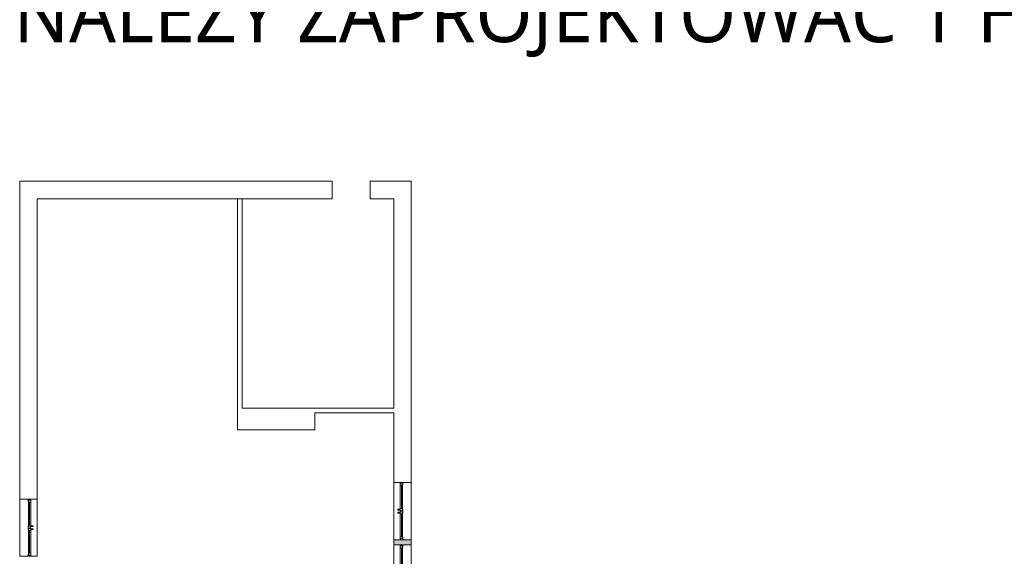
# Model space of a CAD drawing. Header units: millimetres. Extents: x 74561 to 128111, y -68197 to -28273.
# Tile 4 of 26: x 75001 to 80160, y -61210 to -58397. Entities that reach past the tile are written whole.
import ezdxf

# ---------------------------------------------------------------- set-up
doc = ezdxf.new("R2010")
doc.units = ezdxf.units.MM
doc.layers.get('0').update_dxf_attribs({"color": 251, "lineweight": 9})
for name, color, linetype, lineweight in [('stolarka_arch', 251, 'Continuous', 9), ('wypełnienie istn..KF', 251, 'Continuous', 9), ('ściany ist..KF', 251, 'Continuous', 9)]:
    doc.layers.add(name, color=color, linetype=linetype, lineweight=lineweight)
doc.styles.add('ARCH', font='segoeuil.ttf')

# ---------------------------------------------------------------- blocks, each defined once
blk = doc.blocks.new('*U1003')
at = {"layer": 'stolarka_arch', "lineweight": 0}
blk.add_lwpolyline([(0, 0), (150, 0), (150, -46), (0, -46)], close=True, dxfattribs=at)
at = {"layer": 'stolarka_arch'}
for points in [[(0, -22), (6, -22), (6, -23), (3, -23), (3, -28), (0, -28)], [(3, -23), (8, -23), (8, -29), (2, -29), (2, -28), (3, -28)], [(8, -26), (68, -26), (68, -23), (8, -23)], [(73, -23), (68, -23), (68, -29), (74, -29), (74, -28), (73, -28)], [(70, -22), (80, -22), (80, -23), (77, -23), (77, -28), (73, -28), (73, -23), (70, -23)], [(77, -23), (82, -23), (82, -29), (76, -29), (76, -28), (77, -28)], [(142, -26), (82, -26), (82, -23), (142, -23)], [(147, -23), (142, -23), (142, -29), (148, -29), (148, -28), (147, -28)], [(150, -22), (144, -22), (144, -23), (147, -23), (147, -28), (150, -28)], [(8, -26), (68, -26), (68, -29), (8, -29)], [(73, -30), (69, -30), (69, -29), (73, -29)], [(72, -35), (70, -35), (70, -30), (72, -30)], [(81, -30), (77, -30), (77, -29), (81, -29)], [(80, -35), (78, -35), (78, -30), (80, -30)], [(142, -26), (82, -26), (82, -29), (142, -29)]]:
    blk.add_lwpolyline(points, close=True, dxfattribs=at)
blk = doc.blocks.new('*U1071')
at = {"layer": 'stolarka_arch', "lineweight": 0}
blk.add_lwpolyline([(0, 0), (150, 0), (150, -46), (0, -46)], close=True, dxfattribs=at)
at = {"layer": 'stolarka_arch'}
for points in [[(0, -22), (6, -22), (6, -23), (3, -23), (3, -28), (0, -28)], [(3, -23), (8, -23), (8, -29), (2, -29), (2, -28), (3, -28)], [(8, -26), (68, -26), (68, -23), (8, -23)], [(73, -23), (68, -23), (68, -29), (74, -29), (74, -28), (73, -28)], [(70, -22), (80, -22), (80, -23), (77, -23), (77, -28), (73, -28), (73, -23), (70, -23)], [(77, -23), (82, -23), (82, -29), (76, -29), (76, -28), (77, -28)], [(142, -26), (82, -26), (82, -23), (142, -23)], [(147, -23), (142, -23), (142, -29), (148, -29), (148, -28), (147, -28)], [(150, -22), (144, -22), (144, -23), (147, -23), (147, -28), (150, -28)], [(8, -26), (68, -26), (68, -29), (8, -29)], [(73, -30), (69, -30), (69, -29), (73, -29)], [(72, -35), (70, -35), (70, -30), (72, -30)], [(81, -30), (77, -30), (77, -29), (81, -29)], [(80, -35), (78, -35), (78, -30), (80, -30)], [(142, -26), (82, -26), (82, -29), (142, -29)]]:
    blk.add_lwpolyline(points, close=True, dxfattribs=at)
blk = doc.blocks.new('*U1065')
at = {"layer": 'stolarka_arch', "lineweight": 0}
blk.add_lwpolyline([(0, 0), (150, 0), (150, -46), (0, -46)], close=True, dxfattribs=at)
at = {"layer": 'stolarka_arch'}
for points in [[(0, -22), (6, -22), (6, -23), (3, -23), (3, -28), (0, -28)], [(3, -23), (8, -23), (8, -29), (2, -29), (2, -28), (3, -28)], [(8, -26), (68, -26), (68, -23), (8, -23)], [(73, -23), (68, -23), (68, -29), (74, -29), (74, -28), (73, -28)], [(70, -22), (80, -22), (80, -23), (77, -23), (77, -28), (73, -28), (73, -23), (70, -23)], [(77, -23), (82, -23), (82, -29), (76, -29), (76, -28), (77, -28)], [(142, -26), (82, -26), (82, -23), (142, -23)], [(147, -23), (142, -23), (142, -29), (148, -29), (148, -28), (147, -28)], [(150, -22), (144, -22), (144, -23), (147, -23), (147, -28), (150, -28)], [(8, -26), (68, -26), (68, -29), (8, -29)], [(73, -30), (69, -30), (69, -29), (73, -29)], [(72, -35), (70, -35), (70, -30), (72, -30)], [(81, -30), (77, -30), (77, -29), (81, -29)], [(80, -35), (78, -35), (78, -30), (80, -30)], [(142, -26), (82, -26), (82, -29), (142, -29)]]:
    blk.add_lwpolyline(points, close=True, dxfattribs=at)

msp = doc.modelspace()

# ---------------------------------------------------------------- hatches: boundary and pattern name
at = {"layer": 'wypełnienie istn..KF', "true_color": 0xc8c8c8}
h = msp.add_hatch(color=9, dxfattribs=at)
h.dxf.hatch_style = 1
h.paths.add_polyline_path([(76961.3, -61149.6), (76961.3, -61123), (77053.3, -61123), (77053.3, -61149.6)])

# ---------------------------------------------------------------- linework, layer by layer
msp.add_lwpolyline([(75093.3, -60518), (75093.3, -60518), (75093.3, -60436), (75093.3, -60436)], close=True)
at = {"layer": 'ściany ist..KF', "linetype": 'ByBlock'}
for p, q in [((76637.8, -59336), (76637.8, -59244)), ((76837.8, -59336), (76837.8, -59244)), ((76142.4, -59336), (76142.4, -60433.9)), ((76166.4, -59336), (76166.4, -60433.9)), ((76961.3, -60433.9), (76961.3, -59336)), ((76166.4, -60433.9), (76961.3, -60433.9))]:
    msp.add_line(p, q, dxfattribs=at)
for points in [[(75093.3, -60909.8), (75001.3, -60909.8), (75001.3, -59244), (76637.8, -59244)], [(76837.8, -59244), (77053.3, -59244), (77053.3, -60823), (76961.3, -60823), (76961.3, -60518), (76961.3, -60518), (76961.3, -60458), (76961.3, -60458), (76961.3, -60457.9)], [(76637.8, -59336), (75093.3, -59336), (75093.3, -60436), (75093.3, -60436), (75093.3, -60518), (75093.3, -60518), (75093.3, -60909.8)], [(76961.3, -60433.9), (76961.3, -59336), (76837.8, -59336)], [(76142.4, -60433.9), (76142.4, -60545.9), (76548.4, -60545.9), (76548.4, -60457.9)], [(76548.4, -60433.9), (76166.4, -60433.9)], [(76548.4, -60457.9), (76961.3, -60457.9)]]:
    msp.add_lwpolyline(points, dxfattribs=at)
msp.add_lwpolyline([(76961.3, -61149.6), (77053.3, -61149.6), (77053.3, -61123), (76961.3, -61123)], close=True, dxfattribs=at)

# ---------------------------------------------------------------- block references
at = {"layer": 'stolarka_arch', "color": 5, "yscale": 2, "zscale": 2}
for name, p, xscale, rotation in [('*U1071', (77053.3, -61123), -2, 269.9999891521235), ('*U1003', (75001.3, -61209.8), 2, 90.00001084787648), ('*U1065', (77053.3, -61449.6), -2, 269.9999891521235)]:
    msp.add_blockref(name, p, dxfattribs=dict(at, xscale=xscale, rotation=rotation))

# ---------------------------------------------------------------- texts
at = {"layer": 'ściany ist..KF', "lineweight": 5, "insert": (74969.5, -57916.2), "char_height": 294.163, "width": 9192.596, "attachment_point": 4, "style": 'ARCH'}
msp.add_mtext('\\A1;{\\C4;UWAGI:\\PNA KONDYGNACJI PARTERU\\PNALEŻY ZAPROJEKTOWAĆ 1 HYDRANTY}', dxfattribs=at)

doc.saveas('drawing.dxf')
